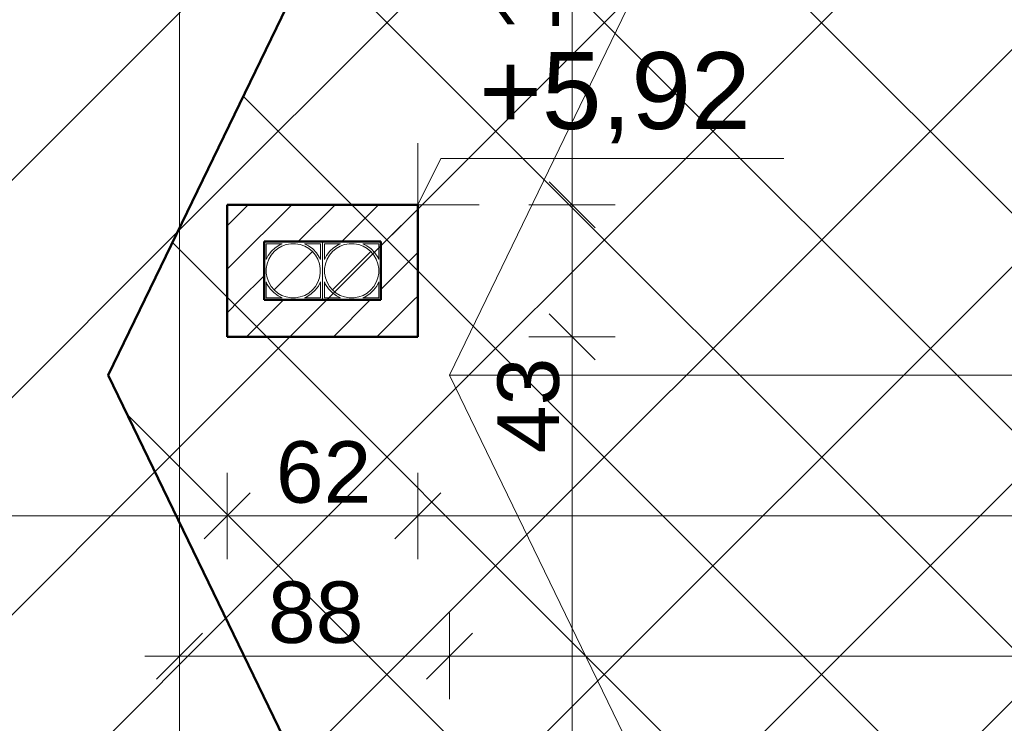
# Model space of a CAD drawing. Header units: centimetres. Extents: x -43488 to -10641, y 2063 to 22960.
# Tile 22 of 72: x -41697 to -41377, y 9813 to 10042. Entities that reach past the tile are written whole.
import ezdxf

# ---------------------------------------------------------------- set-up
doc = ezdxf.new("R2010")
doc.units = ezdxf.units.CM
doc.header["$MEASUREMENT"] = 0
doc.layers.add('!!!Wymiarowanie', color=7, linetype='Continuous')
for name, color, linetype, lineweight, true_color in [('!!!Wymiarowanie_Nr_pióra__3', 7, 'Continuous', 35, 0xff6500), ('!!!Wymiarowanie_Nr_pióra__6', 7, 'Continuous', 18, 0x3fa3ff), ('!powierzchnie_Nr_pióra__8', 7, 'Continuous', 13, 0x42bda7), ('!wentylacja_Nr_pióra__8', 7, 'Continuous', 13, 0x42bda7), ('CIENKA_Nr_pióra__6', 7, 'Continuous', 18, 0x3fa3ff), ('Wymiarowanie pionowe_Nr_pióra__6', 7, 'Continuous', 18, 0x3fa3ff), ('Wymiarowanie pionowe_Nr_pióra__8', 7, 'Continuous', 13, 0x42bda7), ('Ściany zewnętrzne_Nr_pióra__7', 7, 'Continuous', 15, 0x9f9fff)]:
    doc.layers.add(name, color=color, linetype=linetype, lineweight=lineweight, true_color=true_color)
doc.layers.add('Ściany zewnętrzne_Nr_pióra__1', color=8, linetype='Continuous', lineweight=50)
doc.styles.add('STYL_AUTOMATYCZNY_1', font='txt')
doc.dimstyles.new('STYL_AUTOMATYCZNY__2', dxfattribs={"dimtxt": 20, "dimasz": 14.25, "dimexe": 0.18, "dimexo": 0.0625, "dimgap": 0, "dimtad": 1, "dimtih": 1, "dimtoh": 1, "dimdec": 0, "dimzin": 0, "dimdsep": 46, "dimtxsty": 'STYL_AUTOMATYCZNY_1', "dimblk": 'ARROWHEAD_6', "dimblk1": 'ARROWHEAD_6', "dimblk2": 'ARROWHEAD_6', "dimcen": 0.09, "dimse1": 1, "dimse2": 1, "dimclrd": 256, "dimclre": 256, "dimclrt": 256, "dimazin": 0, "dimtfac": 1, "dimtdec": 4, "dimtmove": 0, "dimatfit": 3, "dimfxl": 1, "dimtolj": 1, "dimtzin": 0, "dimarcsym": 0})
doc.dimstyles.new('STYL_AUTOMATYCZNY__3', dxfattribs={"dimtxt": 20, "dimasz": 14.25, "dimexe": 0.18, "dimexo": 0.0625, "dimgap": 0, "dimtad": 1, "dimdec": 0, "dimzin": 0, "dimdsep": 46, "dimtxsty": 'STYL_AUTOMATYCZNY_1', "dimblk": 'ARROWHEAD_6', "dimblk1": 'ARROWHEAD_6', "dimblk2": 'ARROWHEAD_6', "dimcen": 0.09, "dimse1": 1, "dimse2": 1, "dimclrd": 256, "dimclre": 256, "dimclrt": 256, "dimazin": 0, "dimtfac": 1, "dimtdec": 4, "dimtmove": 0, "dimatfit": 3, "dimfxl": 1, "dimtolj": 1, "dimtzin": 0, "dimarcsym": 0})
doc.dimstyles.new('STYL_AUTOMATYCZNY__5', dxfattribs={"dimtxt": 20, "dimasz": 14.25, "dimexe": 0.18, "dimexo": 0.0625, "dimgap": 0, "dimtad": 1, "dimtih": 1, "dimtoh": 1, "dimdec": 0, "dimzin": 0, "dimdsep": 46, "dimtxsty": 'STYL_AUTOMATYCZNY_1', "dimblk": 'ARROWHEAD_6', "dimblk1": 'ARROWHEAD_6', "dimblk2": 'ARROWHEAD_6', "dimcen": 0.09, "dimse1": 1, "dimse2": 1, "dimclrd": 256, "dimclre": 256, "dimclrt": 256, "dimazin": 0, "dimtfac": 1, "dimtdec": 4, "dimtmove": 2, "dimatfit": 3, "dimfxl": 1, "dimtolj": 1, "dimtzin": 0, "dimarcsym": 0})
pattern_1 = [(45, (0, 0), (-7.0710678, 7.0710678), [])]

# ---------------------------------------------------------------- blocks, each defined once
blk = doc.blocks.new('*D36')
at = {"layer": '!!!Wymiarowanie_Nr_pióra__3', "color": 30, "linetype": 'Continuous', "lineweight": 35, "true_color": 0xff6500}
for p, q in [((-42918.12, 9933.67), (-42903.12, 9918.67)), ((-42918.12, 9203.67), (-42903.12, 9188.67))]:
    blk.add_line(p, q, dxfattribs=at)
at = {"layer": '!!!Wymiarowanie_Nr_pióra__6', "color": 161, "linetype": 'Continuous', "lineweight": 18, "true_color": 0x3fa3ff}
for p, q in [((-42896.55, 9926.17), (-42924.68, 9926.17)), ((-42910.62, 9196.17), (-42910.62, 9926.17)), ((-42896.55, 9196.17), (-42924.68, 9196.17))]:
    blk.add_line(p, q, dxfattribs=at)
at = {"layer": '!!!Wymiarowanie_Nr_pióra__3', "color": 30, "lineweight": 35, "true_color": 0xff6500, "insert": (-42914.62, 9538.4), "char_height": 20, "attachment_point": 7, "rotation": 90, "style": 'STYL_AUTOMATYCZNY_1'}
blk.add_mtext('\\A1;{\\pql;\\fArial|b0|i0|c238|p38;730}', dxfattribs=at)
blk = doc.blocks.new('ARROWHEAD_6')
at = {"color": 0, "linetype": 'Continuous', "lineweight": 0}
for p, q in [((-0.5, -0.5), (0.5, 0.5)), ((0, 0), (-1, 0))]:
    blk.add_line(p, q, dxfattribs=at)
blk = doc.blocks.new('*D37')
at = {"layer": '!!!Wymiarowanie_Nr_pióra__3', "color": 30, "linetype": 'Continuous', "lineweight": 35, "true_color": 0xff6500}
for p, q in [((-42918.12, 10843.67), (-42903.12, 10828.67)), ((-42918.12, 9933.67), (-42903.12, 9918.67))]:
    blk.add_line(p, q, dxfattribs=at)
at = {"layer": '!!!Wymiarowanie_Nr_pióra__6', "color": 161, "linetype": 'Continuous', "lineweight": 18, "true_color": 0x3fa3ff}
for p, q in [((-42896.55, 10836.17), (-42924.68, 10836.17)), ((-42910.62, 9926.17), (-42910.62, 10836.17)), ((-42896.55, 9926.17), (-42924.68, 9926.17))]:
    blk.add_line(p, q, dxfattribs=at)
at = {"layer": '!!!Wymiarowanie_Nr_pióra__3', "color": 30, "lineweight": 35, "true_color": 0xff6500, "insert": (-42914.62, 10358.4), "char_height": 20, "attachment_point": 7, "rotation": 90, "style": 'STYL_AUTOMATYCZNY_1'}
blk.add_mtext('\\A1;{\\pql;\\fArial|b0|i0|c238|p38;910}', dxfattribs=at)
blk = doc.blocks.new('*D163')
at = {"layer": '!!!Wymiarowanie_Nr_pióra__3', "color": 30, "linetype": 'Continuous', "lineweight": 35, "true_color": 0xff6500}
for p, q in [((-41956.34, 9887.9), (-41971.34, 9872.9)), ((-41622.34, 9887.9), (-41637.34, 9872.9))]:
    blk.add_line(p, q, dxfattribs=at)
at = {"layer": '!!!Wymiarowanie_Nr_pióra__6', "color": 161, "linetype": 'Continuous', "lineweight": 18, "true_color": 0x3fa3ff}
for p, q in [((-41963.84, 9866.34), (-41963.84, 9894.46)), ((-41629.84, 9866.34), (-41629.84, 9894.46)), ((-41963.84, 9880.4), (-41629.84, 9880.4))]:
    blk.add_line(p, q, dxfattribs=at)
at = {"layer": '!!!Wymiarowanie_Nr_pióra__3', "color": 30, "lineweight": 35, "true_color": 0xff6500, "insert": (-41819.6, 9884.4), "char_height": 20, "attachment_point": 7, "style": 'STYL_AUTOMATYCZNY_1'}
blk.add_mtext('\\A1;{\\pql;\\fArial|b0|i0|c238|p38;334}', dxfattribs=at)
blk = doc.blocks.new('*D164')
at = {"layer": '!!!Wymiarowanie_Nr_pióra__3', "color": 30, "linetype": 'Continuous', "lineweight": 35, "true_color": 0xff6500}
for p, q in [((-41622.34, 9887.9), (-41637.34, 9872.9)), ((-41560.34, 9887.9), (-41575.34, 9872.9))]:
    blk.add_line(p, q, dxfattribs=at)
at = {"layer": '!!!Wymiarowanie_Nr_pióra__6', "color": 161, "linetype": 'Continuous', "lineweight": 18, "true_color": 0x3fa3ff}
for p, q in [((-41629.84, 9866.34), (-41629.84, 9894.46)), ((-41567.84, 9866.34), (-41567.84, 9894.46)), ((-41629.84, 9880.4), (-41567.84, 9880.4))]:
    blk.add_line(p, q, dxfattribs=at)
at = {"layer": '!!!Wymiarowanie_Nr_pióra__3', "color": 30, "lineweight": 35, "true_color": 0xff6500, "insert": (-41614.01, 9884.4), "char_height": 20, "attachment_point": 7, "style": 'STYL_AUTOMATYCZNY_1'}
blk.add_mtext('\\A1;{\\pql;\\fArial|b0|i0|c238|p38;62}', dxfattribs=at)
blk = doc.blocks.new('*D165')
at = {"layer": '!!!Wymiarowanie_Nr_pióra__3', "color": 30, "linetype": 'Continuous', "lineweight": 35, "true_color": 0xff6500}
for p, q in [((-41560.34, 9887.9), (-41575.34, 9872.9)), ((-40243.34, 9887.9), (-40258.34, 9872.9))]:
    blk.add_line(p, q, dxfattribs=at)
at = {"layer": '!!!Wymiarowanie_Nr_pióra__6', "color": 161, "linetype": 'Continuous', "lineweight": 18, "true_color": 0x3fa3ff}
for p, q in [((-41567.84, 9866.34), (-41567.84, 9894.46)), ((-40250.84, 9866.34), (-40250.84, 9894.46)), ((-41567.84, 9880.4), (-40250.84, 9880.4))]:
    blk.add_line(p, q, dxfattribs=at)
at = {"layer": '!!!Wymiarowanie_Nr_pióra__3', "color": 30, "lineweight": 35, "true_color": 0xff6500, "insert": (-40803.02, 9884.4), "char_height": 20, "attachment_point": 7, "style": 'STYL_AUTOMATYCZNY_1'}
blk.add_mtext('\\A1;{\\pql;\\fArial|b0|i0|c238|p38;1\xa0317}', dxfattribs=at)
blk = doc.blocks.new('*D194')
at = {"layer": '!!!Wymiarowanie_Nr_pióra__3', "color": 30, "linetype": 'Continuous', "lineweight": 35, "true_color": 0xff6500}
for p, q in [((-41525.11, 9946.17), (-41510.11, 9931.17)), ((-41525.11, 9418.17), (-41510.11, 9403.17))]:
    blk.add_line(p, q, dxfattribs=at)
at = {"layer": '!!!Wymiarowanie_Nr_pióra__6', "color": 161, "linetype": 'Continuous', "lineweight": 18, "true_color": 0x3fa3ff}
for p, q in [((-41503.55, 9938.67), (-41531.67, 9938.67)), ((-41517.61, 9410.67), (-41517.61, 9938.67)), ((-41503.55, 9410.67), (-41531.67, 9410.67))]:
    blk.add_line(p, q, dxfattribs=at)
at = {"layer": '!!!Wymiarowanie_Nr_pióra__3', "color": 30, "lineweight": 35, "true_color": 0xff6500, "char_height": 20, "attachment_point": 7, "rotation": 90, "style": 'STYL_AUTOMATYCZNY_1'}
for s, insert in [('\\A1;{\\pql;\\fArial|b0|i0|c238|p38;43}', (-41521.61, 9900.81)), ('\\A1;{\\pql;\\fArial|b0|i0|c238|p38;528}', (-41521.61, 9636.72))]:
    blk.add_mtext(s, dxfattribs=dict(at, insert=insert))
blk = doc.blocks.new('*D195')
at = {"layer": '!!!Wymiarowanie_Nr_pióra__3', "color": 30, "linetype": 'Continuous', "lineweight": 35, "true_color": 0xff6500}
for p, q in [((-41525.11, 9989.17), (-41510.11, 9974.17)), ((-41525.11, 9946.17), (-41510.11, 9931.17))]:
    blk.add_line(p, q, dxfattribs=at)
at = {"layer": '!!!Wymiarowanie_Nr_pióra__6', "color": 161, "linetype": 'Continuous', "lineweight": 18, "true_color": 0x3fa3ff}
for p, q in [((-41503.55, 9981.67), (-41531.67, 9981.67)), ((-41517.61, 9938.67), (-41517.61, 9981.67)), ((-41503.55, 9938.67), (-41531.67, 9938.67))]:
    blk.add_line(p, q, dxfattribs=at)
blk = doc.blocks.new('*D196')
at = {"layer": '!!!Wymiarowanie_Nr_pióra__3', "color": 30, "linetype": 'Continuous', "lineweight": 35, "true_color": 0xff6500}
for p, q in [((-41525.11, 10177.17), (-41510.11, 10162.17)), ((-41525.11, 9989.17), (-41510.11, 9974.17))]:
    blk.add_line(p, q, dxfattribs=at)
at = {"layer": '!!!Wymiarowanie_Nr_pióra__6', "color": 161, "linetype": 'Continuous', "lineweight": 18, "true_color": 0x3fa3ff}
for p, q in [((-41503.55, 10169.67), (-41531.67, 10169.67)), ((-41517.61, 9981.67), (-41517.61, 10169.67)), ((-41503.55, 9981.67), (-41531.67, 9981.67))]:
    blk.add_line(p, q, dxfattribs=at)
at = {"layer": '!!!Wymiarowanie_Nr_pióra__3', "color": 30, "lineweight": 35, "true_color": 0xff6500, "char_height": 20, "attachment_point": 7, "rotation": 90, "style": 'STYL_AUTOMATYCZNY_1'}
for s, insert in [('\\A1;{\\pql;\\fArial|b0|i0|c238|p38;43}', (-41521.61, 10131.81)), ('\\A1;{\\pql;\\fArial|b0|i0|c238|p38;188}', (-41521.61, 10037.72))]:
    blk.add_mtext(s, dxfattribs=dict(at, insert=insert))
blk = doc.blocks.new('*D214')
at = {"layer": '!!!Wymiarowanie_Nr_pióra__3', "color": 30, "linetype": 'Continuous', "lineweight": 35, "true_color": 0xff6500}
for p, q in [((-41637.84, 9842.26), (-41652.84, 9827.26)), ((-41549.98, 9842.26), (-41564.98, 9827.26))]:
    blk.add_line(p, q, dxfattribs=at)
at = {"layer": '!!!Wymiarowanie_Nr_pióra__6', "color": 161, "linetype": 'Continuous', "lineweight": 18, "true_color": 0x3fa3ff}
for p, q in [((-41645.34, 9820.7), (-41645.34, 9848.83)), ((-41557.48, 9820.7), (-41557.48, 9848.83)), ((-41656.59, 9834.76), (-41645.34, 9834.76)), ((-41645.34, 9834.76), (-41557.48, 9834.76))]:
    blk.add_line(p, q, dxfattribs=at)
at = {"layer": '!!!Wymiarowanie_Nr_pióra__3', "color": 30, "lineweight": 35, "true_color": 0xff6500, "insert": (-41616.58, 9838.76), "char_height": 20, "attachment_point": 7, "style": 'STYL_AUTOMATYCZNY_1'}
blk.add_mtext('\\A1;{\\pql;\\fArial|b0|i0|c238|p38;88}', dxfattribs=at)
blk = doc.blocks.new('*D215')
at = {"layer": '!!!Wymiarowanie_Nr_pióra__3', "color": 30, "linetype": 'Continuous', "lineweight": 35, "true_color": 0xff6500}
for p, q in [((-41549.98, 9842.26), (-41564.98, 9827.26)), ((-40300.7, 9842.26), (-40315.7, 9827.26))]:
    blk.add_line(p, q, dxfattribs=at)
at = {"layer": '!!!Wymiarowanie_Nr_pióra__6', "color": 161, "linetype": 'Continuous', "lineweight": 18, "true_color": 0x3fa3ff}
for p, q in [((-41557.48, 9820.7), (-41557.48, 9848.83)), ((-40308.2, 9820.7), (-40308.2, 9848.83)), ((-41557.48, 9834.76), (-40308.2, 9834.76))]:
    blk.add_line(p, q, dxfattribs=at)
at = {"layer": '!!!Wymiarowanie_Nr_pióra__3', "color": 30, "lineweight": 35, "true_color": 0xff6500, "insert": (-40814.7, 9838.76), "char_height": 20, "attachment_point": 7, "style": 'STYL_AUTOMATYCZNY_1'}
blk.add_mtext('\\A1;{\\pql;\\fArial|b0|i0|c238|p38;1\xa0249}', dxfattribs=at)

msp = doc.modelspace()

# ---------------------------------------------------------------- hatches: boundary and pattern name
at = {"layer": '!powierzchnie_Nr_pióra__8', "linetype": 'Continuous', "lineweight": 13, "true_color": 0x42bda7}
h = msp.add_hatch(dxfattribs=at)
h.set_pattern_fill('bloczki_ceramiczne__3', color=135, style=0, pattern_type=2)
h.set_pattern_definition([(45, (0, 0), (-35.35534, 35.35534), [])])
h.paths.add_polyline_path([(-42172.84, 10487.67), (-42172.84, 11363.67), (-41117.84, 11363.67), (-41117.84, 11063.03), (-41668.59, 9926.17), (-41117.84, 8789.3), (-41117.84, 8668.67), (-42172.84, 8668.67), (-42172.84, 8988.67), (-41945.34, 8988.67), (-41945.34, 10487.67)])
h = msp.add_hatch(dxfattribs=at)
h.set_pattern_fill('bloczki_betonowe__2_', color=135, style=0, pattern_type=2)
h.set_pattern_definition([(45, (0, 0), (-35.35534, 35.35534), []), (135, (0, 0), (35.35534, 35.35534), [])])
h.paths.add_polyline_path([(-41117.84, 10833.67), (-40747.84, 10833.67), (-40747.84, 11063.03), (-40197.08, 9926.17), (-40685.17, 8918.67), (-40747.84, 8918.67), (-40747.84, 9018.67), (-41117.84, 9018.67), (-41117.84, 8789.3), (-41668.59, 9926.17), (-41117.84, 11063.03)])
at = {"layer": 'Ściany zewnętrzne_Nr_pióra__7', "linetype": 'Continuous', "lineweight": 15, "true_color": 0x9f9fff}
h = msp.add_hatch(dxfattribs=at)
h.set_pattern_fill('bloczki_ceramiczne', color=161, style=0, pattern_type=2)
h.set_pattern_definition(pattern_1)
h.paths.add_polyline_path([(-41629.84, 9969.67), (-41617.84, 9969.67), (-41629.84, 9981.67)])
h = msp.add_hatch(dxfattribs=at)
h.set_pattern_fill('bloczki_ceramiczne', color=161, style=0, pattern_type=2)
h.set_pattern_definition(pattern_1)
h.paths.add_polyline_path([(-41629.84, 9981.67), (-41617.84, 9969.67), (-41617.84, 9981.67)])
h = msp.add_hatch(dxfattribs=at)
h.set_pattern_fill('bloczki_ceramiczne', color=161, style=0, pattern_type=2)
h.set_pattern_definition(pattern_1)
h.paths.add_polyline_path([(-41617.84, 9969.67), (-41567.84, 9969.67), (-41567.84, 9981.67), (-41617.84, 9981.67)])
h = msp.add_hatch(dxfattribs=at)
h.set_pattern_fill('bloczki_ceramiczne', color=161, style=0, pattern_type=2)
h.set_pattern_definition(pattern_1)
h.paths.add_polyline_path([(-41629.84, 9969.67), (-41629.84, 9950.67), (-41617.84, 9950.67), (-41617.84, 9969.67)])
h = msp.add_hatch(dxfattribs=at)
h.set_pattern_fill('bloczki_ceramiczne', color=161, style=0, pattern_type=2)
h.set_pattern_definition(pattern_1)
h.paths.add_polyline_path([(-41567.84, 9950.67), (-41567.84, 9969.67), (-41579.84, 9969.67), (-41579.84, 9950.67)])
h = msp.add_hatch(dxfattribs=at)
h.set_pattern_fill('bloczki_ceramiczne', color=161, style=0, pattern_type=2)
h.set_pattern_definition(pattern_1)
h.paths.add_polyline_path([(-41617.84, 9950.67), (-41629.84, 9938.67), (-41617.84, 9938.67)])
h = msp.add_hatch(dxfattribs=at)
h.set_pattern_fill('bloczki_ceramiczne', color=161, style=0, pattern_type=2)
h.set_pattern_definition(pattern_1)
h.paths.add_polyline_path([(-41617.84, 9950.67), (-41629.84, 9950.67), (-41629.84, 9938.67)])
h = msp.add_hatch(dxfattribs=at)
h.set_pattern_fill('bloczki_ceramiczne', color=161, style=0, pattern_type=2)
h.set_pattern_definition(pattern_1)
h.paths.add_polyline_path([(-41617.84, 9938.67), (-41579.84, 9938.67), (-41579.84, 9950.67), (-41617.84, 9950.67)])
h = msp.add_hatch(dxfattribs=at)
h.set_pattern_fill('bloczki_ceramiczne', color=161, style=0, pattern_type=2)
h.set_pattern_definition(pattern_1)
h.paths.add_polyline_path([(-41579.84, 9950.67), (-41579.84, 9938.67), (-41567.84, 9938.67)])
h = msp.add_hatch(dxfattribs=at)
h.set_pattern_fill('bloczki_ceramiczne', color=161, style=0, pattern_type=2)
h.set_pattern_definition(pattern_1)
h.paths.add_polyline_path([(-41567.84, 9950.67), (-41579.84, 9950.67), (-41567.84, 9938.67)])

# ---------------------------------------------------------------- linework, layer by layer
at = {"layer": '!wentylacja_Nr_pióra__8', "color": 135, "linetype": 'Continuous', "lineweight": 13, "true_color": 0x42bda7}
for p, q in [((-41598.84, 9969.67), (-41617.84, 9969.67)), ((-41617.84, 9969.67), (-41617.84, 9950.67)), ((-41617.16, 9968.97), (-41611.97, 9968.97)), ((-41617.16, 9963.8), (-41617.16, 9968.97)), ((-41612.76, 9968.63), (-41614.21, 9967.69)), ((-41613.4, 9967.4), (-41612.07, 9968.17)), ((-41611.97, 9968.97), (-41612.76, 9968.63)), ((-41612.07, 9968.17), (-41610.62, 9968.7)), ((-41610.62, 9968.7), (-41609.11, 9968.97)), ((-41609.11, 9968.97), (-41607.57, 9968.97)), ((-41607.57, 9968.97), (-41606.05, 9968.7)), ((-41606.05, 9968.7), (-41604.6, 9968.17)), ((-41604.71, 9968.97), (-41599.52, 9968.97)), ((-41603.38, 9968.32), (-41604.71, 9968.97)), ((-41604.6, 9968.17), (-41603.27, 9967.4)), ((-41601.99, 9967.29), (-41603.38, 9968.32)), ((-41599.52, 9968.97), (-41599.52, 9963.8)), ((-41598.84, 9950.67), (-41598.84, 9969.67)), ((-41579.84, 9969.67), (-41598.84, 9969.67)), ((-41598.84, 9969.67), (-41598.84, 9950.67)), ((-41598.16, 9968.97), (-41592.97, 9968.97)), ((-41598.16, 9963.8), (-41598.16, 9968.97)), ((-41593.76, 9968.63), (-41595.21, 9967.69)), ((-41594.4, 9967.4), (-41593.07, 9968.17)), ((-41592.97, 9968.97), (-41593.76, 9968.63)), ((-41593.07, 9968.17), (-41591.62, 9968.7)), ((-41591.62, 9968.7), (-41590.11, 9968.97)), ((-41590.11, 9968.97), (-41588.57, 9968.97)), ((-41588.57, 9968.97), (-41587.05, 9968.7)), ((-41587.05, 9968.7), (-41585.6, 9968.17)), ((-41585.71, 9968.97), (-41580.52, 9968.97)), ((-41584.38, 9968.32), (-41585.71, 9968.97)), ((-41585.6, 9968.17), (-41584.27, 9967.4)), ((-41582.99, 9967.29), (-41584.38, 9968.32)), ((-41580.52, 9968.97), (-41580.52, 9963.8)), ((-41579.84, 9950.67), (-41579.84, 9969.67)), ((-41616.51, 9965.12), (-41617.16, 9963.8)), ((-41615.47, 9966.51), (-41616.51, 9965.12)), ((-41616.34, 9963.9), (-41615.57, 9965.23)), ((-41615.57, 9965.23), (-41614.58, 9966.41)), ((-41614.21, 9967.69), (-41615.47, 9966.51)), ((-41614.59, 9953.93), (-41602.08, 9966.41)), ((-41614.58, 9966.41), (-41613.4, 9967.4)), ((-41603.27, 9967.4), (-41602.09, 9966.41)), ((-41602.09, 9966.41), (-41601.1, 9965.23)), ((-41600.81, 9966.03), (-41601.99, 9967.29)), ((-41601.1, 9965.23), (-41600.33, 9963.9)), ((-41599.86, 9964.59), (-41600.81, 9966.03)), ((-41597.51, 9965.12), (-41598.16, 9963.8)), ((-41596.47, 9966.51), (-41597.51, 9965.12)), ((-41597.34, 9963.9), (-41596.57, 9965.23)), ((-41596.57, 9965.23), (-41595.58, 9966.41)), ((-41595.21, 9967.69), (-41596.47, 9966.51)), ((-41595.59, 9953.93), (-41583.08, 9966.41)), ((-41595.58, 9966.41), (-41594.4, 9967.4)), ((-41584.27, 9967.4), (-41583.09, 9966.41)), ((-41583.09, 9966.41), (-41582.1, 9965.23)), ((-41581.81, 9966.03), (-41582.99, 9967.29)), ((-41582.1, 9965.23), (-41581.33, 9963.9)), ((-41580.86, 9964.59), (-41581.81, 9966.03)), ((-41617.14, 9960.94), (-41616.87, 9962.45)), ((-41616.87, 9962.45), (-41616.34, 9963.9)), ((-41600.33, 9963.9), (-41599.81, 9962.45)), ((-41599.52, 9963.8), (-41599.86, 9964.59)), ((-41599.81, 9962.45), (-41599.54, 9960.94)), ((-41598.14, 9960.94), (-41597.87, 9962.45)), ((-41597.87, 9962.45), (-41597.34, 9963.9)), ((-41581.33, 9963.9), (-41580.81, 9962.45)), ((-41580.52, 9963.8), (-41580.86, 9964.59)), ((-41580.81, 9962.45), (-41580.54, 9960.94)), ((-41617.14, 9959.4), (-41617.14, 9960.94)), ((-41616.87, 9957.88), (-41617.14, 9959.4)), ((-41599.54, 9959.4), (-41599.81, 9957.88)), ((-41599.54, 9960.94), (-41599.54, 9959.4)), ((-41598.14, 9959.4), (-41598.14, 9960.94)), ((-41597.87, 9957.88), (-41598.14, 9959.4)), ((-41580.54, 9959.4), (-41580.81, 9957.88)), ((-41580.54, 9960.94), (-41580.54, 9959.4)), ((-41617.16, 9956.54), (-41616.82, 9955.75)), ((-41617.16, 9951.37), (-41617.16, 9956.54)), ((-41616.34, 9956.43), (-41616.87, 9957.88)), ((-41616.82, 9955.75), (-41615.87, 9954.3)), ((-41615.57, 9955.1), (-41616.34, 9956.43)), ((-41600.33, 9956.43), (-41601.1, 9955.1)), ((-41599.81, 9957.88), (-41600.33, 9956.43)), ((-41600.17, 9955.21), (-41599.52, 9956.54)), ((-41599.52, 9956.54), (-41599.52, 9951.37)), ((-41598.16, 9956.54), (-41597.82, 9955.75)), ((-41598.16, 9951.37), (-41598.16, 9956.54)), ((-41597.34, 9956.43), (-41597.87, 9957.88)), ((-41597.82, 9955.75), (-41596.87, 9954.3)), ((-41596.57, 9955.1), (-41597.34, 9956.43)), ((-41581.33, 9956.43), (-41582.1, 9955.1)), ((-41580.81, 9957.88), (-41581.33, 9956.43)), ((-41581.17, 9955.21), (-41580.52, 9956.54)), ((-41580.52, 9956.54), (-41580.52, 9951.37)), ((-41615.87, 9954.3), (-41614.68, 9953.05)), ((-41614.58, 9953.92), (-41615.57, 9955.1)), ((-41614.68, 9953.05), (-41613.3, 9952.01)), ((-41613.4, 9952.93), (-41614.58, 9953.92)), ((-41612.07, 9952.16), (-41613.4, 9952.93)), ((-41610.62, 9951.64), (-41612.07, 9952.16)), ((-41604.6, 9952.16), (-41606.05, 9951.64)), ((-41603.27, 9952.93), (-41604.6, 9952.16)), ((-41603.91, 9951.71), (-41602.47, 9952.65)), ((-41602.09, 9953.92), (-41603.27, 9952.93)), ((-41602.47, 9952.65), (-41601.21, 9953.83)), ((-41601.1, 9955.1), (-41602.09, 9953.92)), ((-41601.21, 9953.83), (-41600.17, 9955.21)), ((-41596.87, 9954.3), (-41595.68, 9953.05)), ((-41595.58, 9953.92), (-41596.57, 9955.1)), ((-41595.68, 9953.05), (-41594.3, 9952.01)), ((-41594.4, 9952.93), (-41595.58, 9953.92)), ((-41593.07, 9952.16), (-41594.4, 9952.93)), ((-41591.62, 9951.64), (-41593.07, 9952.16)), ((-41585.6, 9952.16), (-41587.05, 9951.64)), ((-41584.27, 9952.93), (-41585.6, 9952.16)), ((-41584.91, 9951.71), (-41583.47, 9952.65)), ((-41583.09, 9953.92), (-41584.27, 9952.93)), ((-41583.47, 9952.65), (-41582.21, 9953.83)), ((-41582.1, 9955.1), (-41583.09, 9953.92)), ((-41582.21, 9953.83), (-41581.17, 9955.21)), ((-41617.84, 9950.67), (-41598.84, 9950.67)), ((-41611.97, 9951.37), (-41617.16, 9951.37)), ((-41613.3, 9952.01), (-41611.97, 9951.37)), ((-41609.11, 9951.37), (-41610.62, 9951.64)), ((-41607.57, 9951.37), (-41609.11, 9951.37)), ((-41606.05, 9951.64), (-41607.57, 9951.37)), ((-41604.71, 9951.37), (-41603.91, 9951.71)), ((-41599.52, 9951.37), (-41604.71, 9951.37)), ((-41598.84, 9950.67), (-41579.84, 9950.67)), ((-41592.97, 9951.37), (-41598.16, 9951.37)), ((-41594.3, 9952.01), (-41592.97, 9951.37)), ((-41590.11, 9951.37), (-41591.62, 9951.64)), ((-41588.57, 9951.37), (-41590.11, 9951.37)), ((-41587.05, 9951.64), (-41588.57, 9951.37)), ((-41585.71, 9951.37), (-41584.91, 9951.71)), ((-41580.52, 9951.37), (-41585.71, 9951.37))]:
    msp.add_line(p, q, dxfattribs=at)
at = {"layer": 'CIENKA_Nr_pióra__6', "color": 161, "linetype": 'Continuous', "lineweight": 18, "true_color": 0x3fa3ff}
for p, q in [((-41557.48, 9926.17), (-41117.84, 10833.67)), ((-41645.34, 10169.67), (-41645.34, 9196.17)), ((-41557.48, 9926.17), (-40308.2, 9926.17)), ((-41557.48, 9926.17), (-41117.84, 9018.67))]:
    msp.add_line(p, q, dxfattribs=at)
at = {"layer": 'Wymiarowanie pionowe_Nr_pióra__6', "color": 161, "linetype": 'Continuous', "lineweight": 18, "true_color": 0x3fa3ff}
for p, q in [((-41567.84, 9961.67), (-41567.84, 10001.67)), ((-41567.84, 9981.67), (-41560.34, 9996.67)), ((-41560.34, 9996.67), (-41448.71, 9996.67)), ((-41587.84, 9981.67), (-41547.84, 9981.67))]:
    msp.add_line(p, q, dxfattribs=at)
at = {"layer": 'Ściany zewnętrzne_Nr_pióra__1', "color": 8, "linetype": 'Continuous', "lineweight": 50}
for p in [(-41117.84, 11063.03), (-41117.84, 8789.3)]:
    msp.add_line(p, (-41668.59, 9926.17), dxfattribs=at)
at = {"layer": 'Ściany zewnętrzne_Nr_pióra__1', "color": 8, "linetype": 'Continuous', "lineweight": 50, "flags": 128}
for points in [[(-41629.84, 9981.67), (-41629.84, 9969.67)], [(-41567.84, 9981.67), (-41629.84, 9981.67)], [(-41567.84, 9969.67), (-41567.84, 9981.67)], [(-41629.84, 9969.67), (-41629.84, 9938.67)], [(-41617.84, 9969.67), (-41579.84, 9969.67)], [(-41617.84, 9950.67), (-41617.84, 9969.67)], [(-41579.84, 9969.67), (-41579.84, 9950.67)], [(-41567.84, 9938.67), (-41567.84, 9969.67)], [(-41579.84, 9950.67), (-41617.84, 9950.67)], [(-41629.84, 9938.67), (-41617.84, 9938.67)], [(-41617.84, 9938.67), (-41579.84, 9938.67)], [(-41567.84, 9938.67), (-41579.84, 9938.67)]]:
    msp.add_lwpolyline(points, dxfattribs=at)

# ---------------------------------------------------------------- texts
at = {"layer": 'Wymiarowanie pionowe_Nr_pióra__8', "color": 135, "lineweight": 13, "true_color": 0x42bda7, "insert": (-41547.84, 10001.67), "char_height": 25, "attachment_point": 7, "style": 'STYL_AUTOMATYCZNY_1'}
msp.add_mtext('\\A1;{\\pql;\\fArial|b0|i0|c238|p38;+5,92}', dxfattribs=at)

# ---------------------------------------------------------------- dimensions: what is measured, and where the dimension line sits
at = {"layer": '!!!Wymiarowanie', "color": 161, "linetype": 'Continuous', "lineweight": 18, "true_color": 0x3fa3ff}
for base, p1, p2, picture, middle in [((-42910.62, 10836.17), (-41557.48, 9926.17), (-41645.34, 10836.17), '*D37', (-42924.62, 10381.27)), ((-41517.61, 10169.67), (-41567.84, 9981.67), (-41567.84, 10169.67), '*D196', (-41531.61, 10060.6)), ((-41517.61, 9981.67), (-41567.84, 9938.67), (-41567.84, 9981.67), '*D195', (-41531.61, 9916.06)), ((-41517.61, 9938.67), (-41382.84, 9410.67), (-41567.84, 9938.67), '*D194', (-41531.61, 9659.6)), ((-42910.62, 9926.17), (-41645.34, 9196.17), (-41557.48, 9926.17), '*D36', (-42924.62, 9561.27))]:
    dim = msp.add_linear_dim(base=base, p1=p1, p2=p2, angle=90, dimstyle='STYL_AUTOMATYCZNY__3', dxfattribs=at)
    dim.commit()
    dim.dimension.update_dxf_attribs({"geometry": picture, "text_midpoint": middle, "dimtype": 160, "text_rotation": 90})
for base, p1, p2, dimstyle, picture, middle in [((-41557.48, 9834.76), (-41645.34, 10169.67), (-41557.48, 9926.17), 'STYL_AUTOMATYCZNY__2', '*D214', (-41601.34, 9848.76)), ((-40250.84, 9880.4), (-41567.84, 9938.67), (-40250.84, 9745.67), 'STYL_AUTOMATYCZNY__5', '*D165', (-40768.67, 9894.4)), ((-41629.84, 9880.4), (-41963.84, 9938.67), (-41629.84, 9938.67), 'STYL_AUTOMATYCZNY__2', '*D163', (-41796.73, 9894.4)), ((-41567.84, 9880.4), (-41629.84, 9938.67), (-41567.84, 9938.67), 'STYL_AUTOMATYCZNY__2', '*D164', (-41598.77, 9894.4)), ((-40308.2, 9834.76), (-41557.48, 9926.17), (-40308.2, 9926.17), 'STYL_AUTOMATYCZNY__5', '*D215', (-40780.35, 9848.76))]:
    dim = msp.add_linear_dim(base=base, p1=p1, p2=p2, dimstyle=dimstyle, dxfattribs=at)
    dim.commit()
    dim.dimension.update_dxf_attribs({"geometry": picture, "text_midpoint": middle, "dimtype": 160})

doc.saveas('drawing.dxf')
